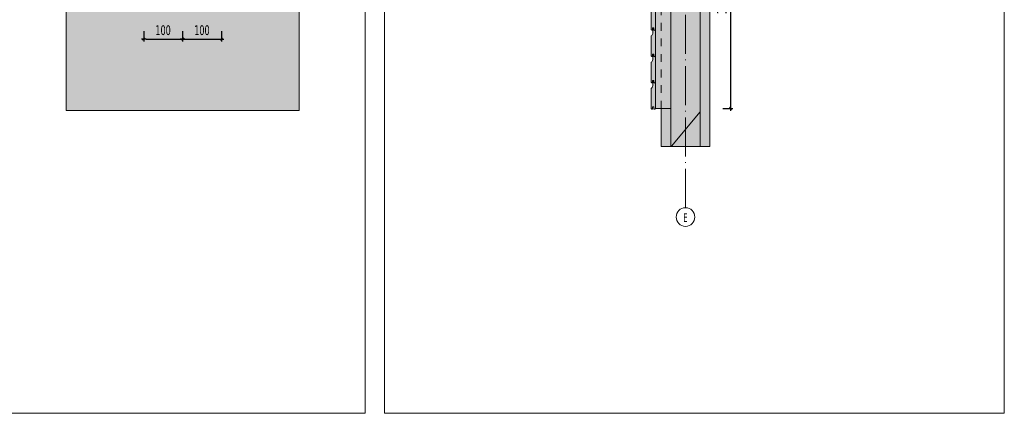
# Model space of a CAD drawing. Header units: millimetres. Extents: x 1567 to 2756, y -116 to 725.
# Tile 221 of 256: x 1962 to 2215, y 468 to 570. Entities that reach past the tile are written whole.
import ezdxf

# ---------------------------------------------------------------- set-up
doc = ezdxf.new("R2010")
doc.units = ezdxf.units.MM
doc.linetypes.add('CADWORK_3', pattern=[4, 2, -2])
doc.linetypes.add('CADWORK_5', pattern=[13.2, 10, -1.5, 0.2, -1.5])
for name, color, linetype in [('Ech.1_10', 7, 'Continuous'), ('Ech.1_100', 7, 'Continuous'), ('Ech.1_20', 7, 'Continuous')]:
    doc.layers.add(name, color=color, linetype=linetype)
doc.styles.add('tahoma-', font='txt', dxfattribs={"height": 1})
doc.styles.add('tahoma-z-r', font='txt', dxfattribs={"width": 0.704918})
doc.dimstyles.new('ISO-25', dxfattribs={"dimtxt": 2.5, "dimasz": 2.5, "dimexe": 1.25, "dimexo": 0.625, "dimtad": 1, "dimtxsty": 'Standard', "dimcen": 2.5, "dimadec": 0, "dimazin": 0, "dimtfac": 1, "dimtmove": 0, "dimatfit": 3, "dimfxl": 1, "dimarcsym": 0})

# ---------------------------------------------------------------- blocks, each defined once
blk = doc.blocks.new('cw-dimension-symbol2')
at = {"color": 0, "linetype": 'Continuous', "lineweight": -2}
for p, q in [((-1, 0), (1, 0)), ((-0.5, -0.5), (0.5, 0.5))]:
    blk.add_line(p, q, dxfattribs=at)
blk = doc.blocks.new('*D249')
at = {"layer": 'Defpoints', "color": 0}
for p in [(1993.61, 566.68), (2003.61, 566.68), (2003.61, 564.68)]:
    blk.add_point(p, dxfattribs=at)
at = {"layer": 'Ech.1_10', "color": 0, "linetype": 'Continuous', "lineweight": -2}
for p, q in [((1993.61, 566.68), (1993.61, 564.08)), ((2003.61, 566.68), (2003.61, 564.08)), ((1994.21, 564.68), (2003.01, 564.68))]:
    blk.add_line(p, q, dxfattribs=at)
at = {"layer": 'Ech.1_10', "color": 0, "lineweight": -2, "xscale": 0.6000000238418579, "yscale": 0.6000000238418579, "zscale": 0.6000000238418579, "rotation": 180}
blk.add_blockref('cw-dimension-symbol2', (1993.61, 564.68), dxfattribs=at)
at = {"layer": 'Ech.1_10', "color": 0, "lineweight": -2, "xscale": 0.6000000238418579, "yscale": 0.6000000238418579, "zscale": 0.6000000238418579}
blk.add_blockref('cw-dimension-symbol2', (2003.61, 564.68), dxfattribs=at)
at = {"layer": 'Ech.1_10', "color": 7, "linetype": 'Continuous', "lineweight": 5, "insert": (1998.61, 566.93), "char_height": 2.5, "attachment_point": 5, "style": 'tahoma-z-r'}
blk.add_mtext('100', dxfattribs=at)
blk = doc.blocks.new('*D250')
at = {"layer": 'Defpoints', "color": 0}
for p in [(2003.61, 566.68), (2013.61, 566.68), (2013.61, 564.68)]:
    blk.add_point(p, dxfattribs=at)
at = {"layer": 'Ech.1_10', "color": 0, "linetype": 'Continuous', "lineweight": -2}
for p, q in [((2003.61, 566.68), (2003.61, 564.08)), ((2013.61, 566.68), (2013.61, 564.08)), ((2004.21, 564.68), (2013.01, 564.68))]:
    blk.add_line(p, q, dxfattribs=at)
at = {"layer": 'Ech.1_10', "color": 0, "lineweight": -2, "xscale": 0.6000000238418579, "yscale": 0.6000000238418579, "zscale": 0.6000000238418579, "rotation": 180}
blk.add_blockref('cw-dimension-symbol2', (2003.61, 564.68), dxfattribs=at)
at = {"layer": 'Ech.1_10', "color": 0, "lineweight": -2, "xscale": 0.6000000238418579, "yscale": 0.6000000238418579, "zscale": 0.6000000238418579}
blk.add_blockref('cw-dimension-symbol2', (2013.61, 564.68), dxfattribs=at)
at = {"layer": 'Ech.1_10', "color": 7, "linetype": 'Continuous', "lineweight": 5, "insert": (2008.61, 566.93), "char_height": 2.5, "attachment_point": 5, "style": 'tahoma-z-r'}
blk.add_mtext('100', dxfattribs=at)
blk = doc.blocks.new('*D255')
at = {"layer": 'Defpoints', "color": 0}
for p in [(2142.73, 600.52), (2142.73, 546.82), (2144.73, 546.82)]:
    blk.add_point(p, dxfattribs=at)
at = {"layer": 'Ech.1_20', "color": 0, "linetype": 'Continuous', "lineweight": -2}
for p, q in [((2142.73, 600.52), (2145.33, 600.52)), ((2144.73, 599.92), (2144.73, 547.42)), ((2142.73, 546.82), (2145.33, 546.82))]:
    blk.add_line(p, q, dxfattribs=at)
at = {"layer": 'Ech.1_20', "color": 0, "lineweight": -2, "xscale": 0.6000000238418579, "yscale": 0.6000000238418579, "zscale": 0.6000000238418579}
for p, rotation in [((2144.73, 600.52), 90), ((2144.73, 546.82), 270)]:
    blk.add_blockref('cw-dimension-symbol2', p, dxfattribs=dict(at, rotation=rotation))
at = {"layer": 'Ech.1_20', "color": 7, "linetype": 'Continuous', "lineweight": 5, "insert": (2142.48, 573.67), "char_height": 2.5, "attachment_point": 5, "rotation": 90, "style": 'tahoma-z-r'}
blk.add_mtext('1075', dxfattribs=at)

msp = doc.modelspace()

# ---------------------------------------------------------------- hatches: boundary and pattern name
at = {"layer": 'Ech.1_10', "linetype": 'Continuous', "lineweight": 5, "true_color": 0xf3f3f3, "transparency": 33554687}
msp.add_hatch(color=7, dxfattribs=at).paths.add_polyline_path([(1973.614, 546.306), (2033.614, 546.306), (2033.614, 576.306), (1973.614, 576.306), (1973.614, 546.306)])
at = {"layer": 'Ech.1_20', "linetype": 'Continuous', "lineweight": 5, "true_color": 0xdcdcdc, "transparency": 33554687}
for points in [[(2134.386, 606.171), (2136.886, 606.171), (2136.886, 537.049), (2139.386, 537.049), (2139.386, 646.171), (2134.386, 646.171), (2134.386, 606.171)], [(2129.386, 546.821), (2126.886, 546.821), (2126.886, 537.049), (2129.386, 537.049), (2129.386, 546.821)]]:
    msp.add_hatch(color=254, dxfattribs=at).paths.add_polyline_path(points)
at = {"layer": 'Ech.1_20', "linetype": 'Continuous', "lineweight": 5, "transparency": 33554687}
h = msp.add_hatch(dxfattribs=at)
h.set_pattern_fill('CDWK_201', color=36, scale=0.4, angle=90, style=0, pattern_type=2)
h.set_pattern_definition([(90, (2129.386, 546.732), (-4, -3e-08), [0.17856, -0.48811]), (180, (2128.8274, 546.1546), (1e-08, -1.333333), [0.108185, -3.891815]), (180, (2126.0525, 546.8213), (1e-08, -1.333333), [0.108185, -3.891815]), (194.93247, (2128.5762, 547.47208), (-3.9999809, -1.3334064), [2.463856, -18.23504]), (165.06754, (2128.5762, 547.50386), (3.9999809, -1.3334063), [2.463856, -18.23504]), (105.2551, (2129.38587, 546.91058), (-3e-08, -1.3333332), [0.18122, -15.02112]), (254.7449, (2129.38587, 546.73202), (2e-07, -1.3333332), [0.18122, -15.02112]), (105.2551, (2125.43356, 547.22386), (-3e-08, -1.3333332), [0.18122, -15.02112]), (74.7449, (2125.38587, 547.57725), (-5e-08, 1.3333332), [0.18122, -15.02112]), (120.9638, (2129.3382, 547.0854), (2e-08, -1.3333335), [0.174095, -7.60051]), (239.0362, (2129.3382, 546.5562), (-9e-08, -1.3333335), [0.174095, -7.60051]), (120.9638, (2125.5231, 547.0746), (2e-08, -1.3333335), [0.174095, -7.60051]), (59.0362, (2125.43356, 547.7521), (-8e-10, 1.3333335), [0.174095, -7.60051]), (135, (2129.2486, 547.2347), (1e-08, -1.333334), [0.14805, -5.5088]), (225, (2129.2486, 546.4079), (1e-08, -1.333334), [0.14805, -5.5088]), (135, (2125.6278, 546.9699), (1e-08, -1.333334), [0.14805, -5.5088]), (45, (2125.5231, 547.9014), (-1e-08, 1.333334), [0.14805, -5.5088]), (146.31, (2129.1439, 547.3394), (2e-07, -1.333333), [0.15529, -4.65211]), (213.69, (2129.1439, 546.3032), (-2e-07, -1.333333), [0.15529, -4.65211]), (146.31, (2125.757, 546.8837), (2e-07, -1.333333), [0.15529, -4.65211]), (33.69, (2125.6278, 548.006), (1e-07, 1.333333), [0.15529, -4.65211]), (161.565, (2129.0147, 547.4255), (8e-08, -1.333334), [0.19746, -4.01891]), (198.435, (2129.0147, 546.2171), (-6e-08, -1.333334), [0.19746, -4.01891]), (161.565, (2125.9444, 546.8213), (8e-08, -1.333334), [0.19746, -4.01891]), (18.435, (2125.757, 548.0922), (6e-08, 1.333334), [0.19746, -4.01891]), (173.6598, (2128.7192, 546.15464), (8.0000005, -1.3333337), [0.14389, -11.92996]), (186.3402, (2128.7192, 547.48797), (-8.0000005, -1.3333338), [0.14389, -11.92996]), (353.6598, (2126.05254, 546.8213), (-8.000001, 1.3333315), [0.14389, -11.92996]), (6.3402, (2126.05254, 546.8213), (8.0000005, 1.3333338), [0.14389, -11.92996])])
h.paths.add_polyline_path([(2129.386, 546.821), (2129.386, 600.521), (2125.386, 600.521), (2125.386, 546.821), (2129.386, 546.821)])
at = {"layer": 'Ech.1_20', "linetype": 'Continuous', "lineweight": 5, "true_color": 0xf3f3f3, "transparency": 33554687}
msp.add_hatch(color=7, dxfattribs=at).paths.add_polyline_path([(2129.386, 537.049), (2136.886, 537.049), (2136.886, 598.671), (2129.386, 598.671), (2129.386, 537.049)])
at = {"layer": 'Ech.1_20', "linetype": 'Continuous', "lineweight": 5, "transparency": 33554687}
h = msp.add_hatch(dxfattribs=at)
h.set_pattern_fill('AR-CONC', scale=0.75, style=0)
h.set_pattern_definition([(50, (2129.39, 537.05), (136.64, -11.95), [14.29, -157.16]), (355, (2129.39, 537.05), (-26.43, 143.29), [11.43, -125.73]), (100.45, (2140.77, 536.05), (110.2, 131.34), [12.14, -133.57]), (46.18, (2129.39, 575.15), (203.31, -31.53), [21.43, -235.74]), (96.64, (2146.33, 572.52), (178.05, 185.57), [18.21, -200.35]), (351.18, (2129.39, 575.15), (178.05, 185.57), [17.14, -188.6]), (21, (2148.44, 565.62), (113.71, -76.7), [14.29, -157.16]), (326, (2148.44, 565.62), (46.35, 138.14), [11.43, -125.73]), (71.45, (2157.91, 559.23), (160.06, 61.44), [12.14, -133.57]), (37.5, (2129.386, 537.05), (2.316, 63.416), [0, -124.206, 0, -127.635, 0, -126.206]), (7.5, (2129.386, 537.05), (50.115, 75.135), [0, -72.771, 0, -121.349, 0, -48.101]), (327.5, (2086.904, 537.05), (101.693, -4.297), [0, -47.625, 0, -148.59, 0, -197.167]), (317.5, (2067.85, 537.05), (111.1, 19.07), [0, -61.912, 0, -98.68, 0, -140.018])])
h.paths.add_polyline_path([(2129.386, 537.049), (2136.886, 537.049), (2136.886, 598.671), (2129.386, 598.671), (2129.386, 537.049)])
at = {"layer": 'Ech.1_20', "linetype": 'Continuous', "lineweight": 5, "true_color": 0xeae1d7, "transparency": 33554687}
for points in [[(2124.436, 566.921), (2124.661, 566.921), (2124.661, 567.521), (2125.011, 567.521), (2125.011, 566.921), (2125.236, 566.921), (2125.386, 567.071), (2125.386, 573.521), (2125.236, 573.671), (2124.986, 573.671), (2124.986, 574.221), (2124.686, 574.221), (2124.686, 572.885, -0.2781793), (2124.286, 572.221), (2124.286, 567.071), (2124.436, 566.921)], [(2124.436, 560.171), (2124.661, 560.171), (2124.661, 560.771), (2125.011, 560.771), (2125.011, 560.171), (2125.236, 560.171), (2125.386, 560.321), (2125.386, 566.771), (2125.236, 566.921), (2124.986, 566.921), (2124.986, 567.471), (2124.686, 567.471), (2124.686, 566.135, -0.2781793), (2124.286, 565.471), (2124.286, 560.321), (2124.436, 560.171)], [(2124.436, 553.421), (2124.661, 553.421), (2124.661, 554.021), (2125.011, 554.021), (2125.011, 553.421), (2125.236, 553.421), (2125.386, 553.571), (2125.386, 560.021), (2125.236, 560.171), (2124.986, 560.171), (2124.986, 560.721), (2124.686, 560.721), (2124.686, 559.385, -0.2781793), (2124.286, 558.721), (2124.286, 553.571), (2124.436, 553.421)], [(2124.436, 546.671), (2124.661, 546.671), (2124.661, 547.271), (2125.011, 547.271), (2125.011, 546.671), (2125.236, 546.671), (2125.386, 546.821), (2125.386, 553.271), (2125.236, 553.421), (2124.986, 553.421), (2124.986, 553.971), (2124.686, 553.971), (2124.686, 552.635, -0.2781793), (2124.286, 551.971), (2124.286, 546.821), (2124.436, 546.671)]]:
    msp.add_hatch(color=254, dxfattribs=at).paths.add_polyline_path(points)

# ---------------------------------------------------------------- linework, layer by layer
at = {"layer": 'Ech.1_10', "color": 7, "linetype": 'Continuous', "lineweight": 5}
for points in [[(1841.822, 719.38), (1841.822, 468.441), (2050.63, 468.441), (2050.63, 719.38), (1841.822, 719.38)], [(1973.614, 546.306), (2033.614, 546.306), (2033.614, 576.306), (1973.614, 576.306), (1973.614, 546.306)]]:
    msp.add_lwpolyline(points, close=True, dxfattribs=at)
at = {"layer": 'Ech.1_100', "color": 7, "linetype": 'Continuous', "lineweight": 5}
msp.add_lwpolyline([(2215.221, 468.441), (2215.221, 719.38), (2055.615, 719.38), (2055.615, 468.441), (2215.221, 468.441)], close=True, dxfattribs=at)
at = {"layer": 'Ech.1_20', "color": 7, "linetype": 'CADWORK_5', "lineweight": 5}
msp.add_lwpolyline([(2133.136, 521.308), (2133.136, 682.408)], dxfattribs=at)
at = {"layer": 'Ech.1_20', "color": 7, "linetype": 'Continuous', "lineweight": 5}
for points in [[(2134.386, 606.171), (2136.886, 606.171), (2136.886, 537.049), (2139.386, 537.049), (2139.386, 646.171), (2134.386, 646.171), (2134.386, 606.171)], [(2129.386, 546.821), (2129.386, 600.521), (2125.386, 600.521), (2125.386, 546.821), (2129.386, 546.821)], [(2129.386, 537.049), (2136.886, 537.049), (2136.886, 598.671), (2129.386, 598.671), (2129.386, 537.049)], [(2129.386, 546.821), (2126.886, 546.821), (2126.886, 537.049), (2129.386, 537.049), (2129.386, 546.821)]]:
    msp.add_lwpolyline(points, close=True, dxfattribs=at)
at = {"layer": 'Ech.1_20', "color": 9, "linetype": 'CADWORK_3', "lineweight": 5}
msp.add_lwpolyline([(2126.886, 546.821), (2126.886, 600.521)], dxfattribs=at)
at = {"layer": 'Ech.1_20', "color": 7, "linetype": 'Continuous', "lineweight": 5}
for points in [[(2124.436, 566.921), (2124.661, 566.921), (2124.661, 567.521), (2125.011, 567.521), (2125.011, 566.921), (2125.236, 566.921), (2125.386, 567.071), (2125.386, 573.521), (2125.236, 573.671), (2124.986, 573.671), (2124.986, 574.221), (2124.686, 574.221), (2124.686, 572.885, -0.2781793), (2124.286, 572.221), (2124.286, 567.071), (2124.436, 566.921)], [(2124.436, 560.171), (2124.661, 560.171), (2124.661, 560.771), (2125.011, 560.771), (2125.011, 560.171), (2125.236, 560.171), (2125.386, 560.321), (2125.386, 566.771), (2125.236, 566.921), (2124.986, 566.921), (2124.986, 567.471), (2124.686, 567.471), (2124.686, 566.135, -0.2781793), (2124.286, 565.471), (2124.286, 560.321), (2124.436, 560.171)], [(2124.436, 553.421), (2124.661, 553.421), (2124.661, 554.021), (2125.011, 554.021), (2125.011, 553.421), (2125.236, 553.421), (2125.386, 553.571), (2125.386, 560.021), (2125.236, 560.171), (2124.986, 560.171), (2124.986, 560.721), (2124.686, 560.721), (2124.686, 559.385, -0.2781793), (2124.286, 558.721), (2124.286, 553.571), (2124.436, 553.421)], [(2124.436, 546.671), (2124.661, 546.671), (2124.661, 547.271), (2125.011, 547.271), (2125.011, 546.671), (2125.236, 546.671), (2125.386, 546.821), (2125.386, 553.271), (2125.236, 553.421), (2124.986, 553.421), (2124.986, 553.971), (2124.686, 553.971), (2124.686, 552.635, -0.2781793), (2124.286, 551.971), (2124.286, 546.821), (2124.436, 546.671)]]:
    msp.add_lwpolyline(points, format="xyb", close=True, dxfattribs=at)

# ---------------------------------------------------------------- dimensions: what is measured, and where the dimension line sits
at = {"layer": 'Ech.1_10', "color": 7, "linetype": 'Continuous', "lineweight": 5}
for base, p1, p2, picture, middle in [((2003.614, 564.678), (1993.614, 566.678), (2003.614, 566.678), '*D249', (1998.614, 566.928)), ((2013.614, 564.678), (2003.614, 566.678), (2013.614, 566.678), '*D250', (2008.614, 566.928))]:
    dim = msp.add_linear_dim(base=base, p1=p1, p2=p2, angle=0, text='100', dimstyle='ISO-25', override={"dimtxt": 2.5, "dimasz": 0.6, "dimexe": 0.6, "dimexo": 0, "dimgap": 0, "dimdec": 0, "dimlfac": 1, "dimtxsty": 'tahoma-z-r', "dimblk": 'cw-dimension-symbol2', "dimclrt": 7, "dimtmove": 2}, dxfattribs=at)
    dim.commit()
    dim.dimension.update_dxf_attribs({"geometry": picture, "text_midpoint": middle, "dimtype": 161})
at = {"layer": 'Ech.1_20', "color": 7, "linetype": 'Continuous', "lineweight": 5}
dim = msp.add_linear_dim(base=(2144.73, 546.821), p1=(2142.73, 600.521), p2=(2142.73, 546.821), angle=270, text='1075', dimstyle='ISO-25', override={"dimtxt": 2.5, "dimasz": 0.6, "dimexe": 0.6, "dimexo": 0, "dimgap": 0, "dimdec": 0, "dimlfac": 1, "dimtxsty": 'tahoma-z-r', "dimblk": 'cw-dimension-symbol2', "dimclrt": 7, "dimtmove": 2}, dxfattribs=at)
dim.commit()
dim.dimension.update_dxf_attribs({"geometry": '*D255', "text_midpoint": (2142.48, 573.671), "dimtype": 161, "text_rotation": 90})

# ---------------------------------------------------------------- next in the draw order: wipeouts: each hides what was drawn before it
at = {"linetype": 'Continuous'}
msp.add_wipeout([(2133.136, 516.508), (2133.151, 516.508), (2133.166, 516.508), (2133.181, 516.509), (2133.196, 516.509), (2133.211, 516.509), (2133.226, 516.51), (2133.241, 516.511), (2133.256, 516.511), (2133.272, 516.512), (2133.287, 516.513), (2133.302, 516.514), (2133.317, 516.515), (2133.332, 516.516), (2133.347, 516.518), (2133.362, 516.519), (2133.377, 516.52), (2133.392, 516.522), (2133.407, 516.524), (2133.422, 516.525), (2133.437, 516.527), (2133.452, 516.529), (2133.467, 516.531), (2133.482, 516.533), (2133.496, 516.536), (2133.511, 516.538), (2133.526, 516.54), (2133.541, 516.543), (2133.556, 516.545), (2133.571, 516.548), (2133.586, 516.551), (2133.6, 516.554), (2133.615, 516.557), (2133.63, 516.56), (2133.645, 516.563), (2133.659, 516.566), (2133.674, 516.569), (2133.689, 516.573), (2133.703, 516.576), (2133.718, 516.58), (2133.733, 516.584), (2133.747, 516.587), (2133.762, 516.591), (2133.776, 516.595), (2133.791, 516.599), (2133.805, 516.604), (2133.82, 516.608), (2133.834, 516.612), (2133.849, 516.617), (2133.863, 516.621), (2133.878, 516.626), (2133.892, 516.63), (2133.906, 516.635), (2133.92, 516.64), (2133.935, 516.645), (2133.949, 516.65), (2133.963, 516.655), (2133.977, 516.661), (2133.991, 516.666), (2134.005, 516.671), (2134.019, 516.677), (2134.033, 516.682), (2134.047, 516.688), (2134.061, 516.694), (2134.075, 516.7), (2134.089, 516.706), (2134.103, 516.712), (2134.117, 516.718), (2134.13, 516.724), (2134.144, 516.73), (2134.158, 516.737), (2134.171, 516.743), (2134.185, 516.75), (2134.198, 516.756), (2134.212, 516.763), (2134.225, 516.77), (2134.239, 516.777), (2134.252, 516.784), (2134.266, 516.791), (2134.279, 516.798), (2134.292, 516.805), (2134.305, 516.812), (2134.318, 516.82), (2134.332, 516.827), (2134.345, 516.835), (2134.358, 516.842), (2134.371, 516.85), (2134.383, 516.858), (2134.396, 516.866), (2134.409, 516.874), (2134.422, 516.882), (2134.435, 516.89), (2134.447, 516.898), (2134.46, 516.906), (2134.472, 516.915), (2134.485, 516.923), (2134.497, 516.932), (2134.51, 516.94), (2134.522, 516.949), (2134.534, 516.958), (2134.547, 516.967), (2134.559, 516.976), (2134.571, 516.985), (2134.583, 516.994), (2134.595, 517.003), (2134.607, 517.012), (2134.619, 517.021), (2134.631, 517.031), (2134.642, 517.04), (2134.654, 517.049), (2134.666, 517.059), (2134.677, 517.069), (2134.689, 517.078), (2134.7, 517.088), (2134.712, 517.098), (2134.723, 517.108), (2134.734, 517.118), (2134.746, 517.128), (2134.757, 517.138), (2134.768, 517.148), (2134.779, 517.159), (2134.79, 517.169), (2134.801, 517.18), (2134.811, 517.19), (2134.822, 517.201), (2134.833, 517.211), (2134.844, 517.222), (2134.854, 517.233), (2134.865, 517.243), (2134.875, 517.254), (2134.885, 517.265), (2134.896, 517.276), (2134.906, 517.287), (2134.916, 517.299), (2134.926, 517.31), (2134.936, 517.321), (2134.946, 517.332), (2134.956, 517.344), (2134.966, 517.355), (2134.975, 517.367), (2134.985, 517.378), (2134.995, 517.39), (2135.004, 517.402), (2135.014, 517.414), (2135.023, 517.425), (2135.032, 517.437), (2135.041, 517.449), (2135.051, 517.461), (2135.06, 517.473), (2135.069, 517.485), (2135.078, 517.498), (2135.086, 517.51), (2135.095, 517.522), (2135.104, 517.534), (2135.112, 517.547), (2135.121, 517.559), (2135.129, 517.572), (2135.138, 517.584), (2135.146, 517.597), (2135.154, 517.61), (2135.162, 517.622), (2135.17, 517.635), (2135.178, 517.648), (2135.186, 517.661), (2135.194, 517.674), (2135.202, 517.687), (2135.209, 517.7), (2135.217, 517.713), (2135.224, 517.726), (2135.232, 517.739), (2135.239, 517.752), (2135.246, 517.765), (2135.253, 517.779), (2135.26, 517.792), (2135.267, 517.805), (2135.274, 517.819), (2135.281, 517.832), (2135.288, 517.846), (2135.294, 517.859), (2135.301, 517.873), (2135.307, 517.886), (2135.314, 517.9), (2135.32, 517.914), (2135.326, 517.928), (2135.332, 517.941), (2135.338, 517.955), (2135.344, 517.969), (2135.35, 517.983), (2135.356, 517.997), (2135.362, 518.011), (2135.367, 518.025), (2135.373, 518.039), (2135.378, 518.053), (2135.384, 518.067), (2135.389, 518.081), (2135.394, 518.095), (2135.399, 518.109), (2135.404, 518.124), (2135.409, 518.138), (2135.414, 518.152), (2135.418, 518.167), (2135.423, 518.181), (2135.428, 518.195), (2135.432, 518.21), (2135.436, 518.224), (2135.441, 518.239), (2135.445, 518.253), (2135.449, 518.268), (2135.453, 518.282), (2135.457, 518.297), (2135.46, 518.311), (2135.464, 518.326), (2135.468, 518.341), (2135.471, 518.355), (2135.475, 518.37), (2135.478, 518.385), (2135.481, 518.399), (2135.484, 518.414), (2135.488, 518.429), (2135.49, 518.444), (2135.493, 518.459), (2135.496, 518.473), (2135.499, 518.488), (2135.501, 518.503), (2135.504, 518.518), (2135.506, 518.533), (2135.509, 518.548), (2135.511, 518.563), (2135.513, 518.578), (2135.515, 518.593), (2135.517, 518.607), (2135.519, 518.622), (2135.521, 518.637), (2135.522, 518.652), (2135.524, 518.667), (2135.525, 518.682), (2135.527, 518.697), (2135.528, 518.712), (2135.529, 518.727), (2135.53, 518.743), (2135.531, 518.758), (2135.532, 518.773), (2135.533, 518.788), (2135.534, 518.803), (2135.534, 518.818), (2135.535, 518.833), (2135.535, 518.848), (2135.535, 518.863), (2135.536, 518.878), (2135.536, 518.893), (2135.536, 518.908), (2135.536, 518.923), (2135.536, 518.938), (2135.535, 518.954), (2135.535, 518.969), (2135.535, 518.984), (2135.534, 518.999), (2135.534, 519.014), (2135.533, 519.029), (2135.532, 519.044), (2135.531, 519.059), (2135.53, 519.074), (2135.529, 519.089), (2135.528, 519.104), (2135.527, 519.119), (2135.525, 519.134), (2135.524, 519.149), (2135.522, 519.164), (2135.521, 519.179), (2135.519, 519.194), (2135.517, 519.209), (2135.515, 519.224), (2135.513, 519.239), (2135.511, 519.254), (2135.509, 519.269), (2135.506, 519.284), (2135.504, 519.299), (2135.501, 519.313), (2135.499, 519.328), (2135.496, 519.343), (2135.493, 519.358), (2135.49, 519.373), (2135.488, 519.388), (2135.484, 519.402), (2135.481, 519.417), (2135.478, 519.432), (2135.475, 519.447), (2135.471, 519.461), (2135.468, 519.476), (2135.464, 519.491), (2135.46, 519.505), (2135.457, 519.52), (2135.453, 519.534), (2135.449, 519.549), (2135.445, 519.563), (2135.441, 519.578), (2135.436, 519.592), (2135.432, 519.607), (2135.428, 519.621), (2135.423, 519.636), (2135.418, 519.65), (2135.414, 519.664), (2135.409, 519.679), (2135.404, 519.693), (2135.399, 519.707), (2135.394, 519.721), (2135.389, 519.735), (2135.384, 519.75), (2135.378, 519.764), (2135.373, 519.778), (2135.367, 519.792), (2135.362, 519.806), (2135.356, 519.82), (2135.35, 519.834), (2135.344, 519.848), (2135.338, 519.861), (2135.332, 519.875), (2135.326, 519.889), (2135.32, 519.903), (2135.314, 519.916), (2135.307, 519.93), (2135.301, 519.944), (2135.294, 519.957), (2135.288, 519.971), (2135.281, 519.984), (2135.274, 519.998), (2135.267, 520.011), (2135.26, 520.025), (2135.253, 520.038), (2135.246, 520.051), (2135.239, 520.064), (2135.232, 520.078), (2135.224, 520.091), (2135.217, 520.104), (2135.209, 520.117), (2135.202, 520.13), (2135.194, 520.143), (2135.186, 520.156), (2135.178, 520.169), (2135.17, 520.181), (2135.162, 520.194), (2135.154, 520.207), (2135.146, 520.22), (2135.138, 520.232), (2135.129, 520.245), (2135.121, 520.257), (2135.112, 520.27), (2135.104, 520.282), (2135.095, 520.294), (2135.086, 520.307), (2135.078, 520.319), (2135.069, 520.331), (2135.06, 520.343), (2135.051, 520.355), (2135.041, 520.367), (2135.032, 520.379), (2135.023, 520.391), (2135.014, 520.403), (2135.004, 520.415), (2134.995, 520.426), (2134.985, 520.438), (2134.975, 520.45), (2134.966, 520.461), (2134.956, 520.473), (2134.946, 520.484), (2134.936, 520.495), (2134.926, 520.507), (2134.916, 520.518), (2134.906, 520.529), (2134.896, 520.54), (2134.885, 520.551), (2134.875, 520.562), (2134.865, 520.573), (2134.854, 520.584), (2134.844, 520.595), (2134.833, 520.605), (2134.822, 520.616), (2134.811, 520.627), (2134.801, 520.637), (2134.79, 520.647), (2134.779, 520.658), (2134.768, 520.668), (2134.757, 520.678), (2134.746, 520.688), (2134.734, 520.699), (2134.723, 520.709), (2134.712, 520.718), (2134.7, 520.728), (2134.689, 520.738), (2134.677, 520.748), (2134.666, 520.757), (2134.654, 520.767), (2134.642, 520.777), (2134.631, 520.786), (2134.619, 520.795), (2134.607, 520.805), (2134.595, 520.814), (2134.583, 520.823), (2134.571, 520.832), (2134.559, 520.841), (2134.547, 520.85), (2134.534, 520.859), (2134.522, 520.867), (2134.51, 520.876), (2134.497, 520.885), (2134.485, 520.893), (2134.472, 520.902), (2134.46, 520.91), (2134.447, 520.918), (2134.435, 520.927), (2134.422, 520.935), (2134.409, 520.943), (2134.396, 520.951), (2134.383, 520.959), (2134.371, 520.966), (2134.358, 520.974), (2134.345, 520.982), (2134.332, 520.989), (2134.318, 520.997), (2134.305, 521.004), (2134.292, 521.011), (2134.279, 521.019), (2134.266, 521.026), (2134.252, 521.033), (2134.239, 521.04), (2134.225, 521.047), (2134.212, 521.053), (2134.198, 521.06), (2134.185, 521.067), (2134.171, 521.073), (2134.158, 521.08), (2134.144, 521.086), (2134.13, 521.093), (2134.117, 521.099), (2134.103, 521.105), (2134.089, 521.111), (2134.075, 521.117), (2134.061, 521.123), (2134.047, 521.128), (2134.033, 521.134), (2134.019, 521.14), (2134.005, 521.145), (2133.991, 521.151), (2133.977, 521.156), (2133.963, 521.161), (2133.949, 521.166), (2133.935, 521.171), (2133.92, 521.176), (2133.906, 521.181), (2133.892, 521.186), (2133.878, 521.191), (2133.863, 521.195), (2133.849, 521.2), (2133.834, 521.204), (2133.82, 521.209), (2133.805, 521.213), (2133.791, 521.217), (2133.776, 521.221), (2133.762, 521.225), (2133.747, 521.229), (2133.733, 521.233), (2133.718, 521.237), (2133.703, 521.24), (2133.689, 521.244), (2133.674, 521.247), (2133.659, 521.25), (2133.645, 521.254), (2133.63, 521.257), (2133.615, 521.26), (2133.6, 521.263), (2133.586, 521.266), (2133.571, 521.269), (2133.556, 521.271), (2133.541, 521.274), (2133.526, 521.276), (2133.511, 521.279), (2133.496, 521.281), (2133.482, 521.283), (2133.467, 521.285), (2133.452, 521.287), (2133.437, 521.289), (2133.422, 521.291), (2133.407, 521.293), (2133.392, 521.295), (2133.377, 521.296), (2133.362, 521.298), (2133.347, 521.299), (2133.332, 521.3), (2133.317, 521.301), (2133.302, 521.303), (2133.287, 521.304), (2133.272, 521.304), (2133.256, 521.305), (2133.241, 521.306), (2133.226, 521.307), (2133.211, 521.307), (2133.196, 521.308), (2133.181, 521.308), (2133.166, 521.308), (2133.151, 521.308), (2133.136, 521.308), (2133.121, 521.308), (2133.106, 521.308), (2133.091, 521.308), (2133.076, 521.308), (2133.06, 521.307), (2133.045, 521.307), (2133.03, 521.306), (2133.015, 521.305), (2133, 521.304), (2132.985, 521.304), (2132.97, 521.303), (2132.955, 521.301), (2132.94, 521.3), (2132.925, 521.299), (2132.91, 521.298), (2132.895, 521.296), (2132.88, 521.295), (2132.865, 521.293), (2132.85, 521.291), (2132.835, 521.289), (2132.82, 521.287), (2132.805, 521.285), (2132.79, 521.283), (2132.775, 521.281), (2132.76, 521.279), (2132.746, 521.276), (2132.731, 521.274), (2132.716, 521.271), (2132.701, 521.269), (2132.686, 521.266), (2132.671, 521.263), (2132.657, 521.26), (2132.642, 521.257), (2132.627, 521.254), (2132.612, 521.25), (2132.598, 521.247), (2132.583, 521.244), (2132.568, 521.24), (2132.554, 521.237), (2132.539, 521.233), (2132.524, 521.229), (2132.51, 521.225), (2132.495, 521.221), (2132.481, 521.217), (2132.466, 521.213), (2132.452, 521.209), (2132.437, 521.204), (2132.423, 521.2), (2132.409, 521.195), (2132.394, 521.191), (2132.38, 521.186), (2132.366, 521.181), (2132.351, 521.176), (2132.337, 521.171), (2132.323, 521.166), (2132.309, 521.161), (2132.295, 521.156), (2132.28, 521.151), (2132.266, 521.145), (2132.252, 521.14), (2132.238, 521.134), (2132.224, 521.128), (2132.21, 521.123), (2132.197, 521.117), (2132.183, 521.111), (2132.169, 521.105), (2132.155, 521.099), (2132.141, 521.093), (2132.128, 521.086), (2132.114, 521.08), (2132.1, 521.073), (2132.087, 521.067), (2132.073, 521.06), (2132.06, 521.053), (2132.046, 521.047), (2132.033, 521.04), (2132.02, 521.033), (2132.006, 521.026), (2131.993, 521.019), (2131.98, 521.011), (2131.966, 521.004), (2131.953, 520.997), (2131.94, 520.989), (2131.927, 520.982), (2131.914, 520.974), (2131.901, 520.966), (2131.888, 520.959), (2131.875, 520.951), (2131.863, 520.943), (2131.85, 520.935), (2131.837, 520.927), (2131.825, 520.918), (2131.812, 520.91), (2131.799, 520.902), (2131.787, 520.893), (2131.774, 520.885), (2131.762, 520.876), (2131.75, 520.867), (2131.737, 520.859), (2131.725, 520.85), (2131.713, 520.841), (2131.701, 520.832), (2131.689, 520.823), (2131.677, 520.814), (2131.665, 520.805), (2131.653, 520.795), (2131.641, 520.786), (2131.629, 520.777), (2131.618, 520.767), (2131.606, 520.757), (2131.594, 520.748), (2131.583, 520.738), (2131.571, 520.728), (2131.56, 520.718), (2131.549, 520.709), (2131.537, 520.699), (2131.526, 520.688), (2131.515, 520.678), (2131.504, 520.668), (2131.493, 520.658), (2131.482, 520.647), (2131.471, 520.637), (2131.46, 520.627), (2131.45, 520.616), (2131.439, 520.605), (2131.428, 520.595), (2131.418, 520.584), (2131.407, 520.573), (2131.397, 520.562), (2131.386, 520.551), (2131.376, 520.54), (2131.366, 520.529), (2131.356, 520.518), (2131.346, 520.507), (2131.336, 520.495), (2131.326, 520.484), (2131.316, 520.473), (2131.306, 520.461), (2131.296, 520.45), (2131.287, 520.438), (2131.277, 520.426), (2131.268, 520.415), (2131.258, 520.403), (2131.249, 520.391), (2131.24, 520.379), (2131.23, 520.367), (2131.221, 520.355), (2131.212, 520.343), (2131.203, 520.331), (2131.194, 520.319), (2131.185, 520.307), (2131.177, 520.294), (2131.168, 520.282), (2131.159, 520.27), (2131.151, 520.257), (2131.142, 520.245), (2131.134, 520.232), (2131.126, 520.22), (2131.118, 520.207), (2131.109, 520.194), (2131.101, 520.181), (2131.093, 520.169), (2131.086, 520.156), (2131.078, 520.143), (2131.07, 520.13), (2131.062, 520.117), (2131.055, 520.104), (2131.047, 520.091), (2131.04, 520.078), (2131.033, 520.064), (2131.026, 520.051), (2131.018, 520.038), (2131.011, 520.025), (2131.004, 520.011), (2130.997, 519.998), (2130.991, 519.984), (2130.984, 519.971), (2130.977, 519.957), (2130.971, 519.944), (2130.964, 519.93), (2130.958, 519.916), (2130.952, 519.903), (2130.945, 519.889), (2130.939, 519.875), (2130.933, 519.861), (2130.927, 519.848), (2130.921, 519.834), (2130.916, 519.82), (2130.91, 519.806), (2130.904, 519.792), (2130.899, 519.778), (2130.893, 519.764), (2130.888, 519.75), (2130.883, 519.735), (2130.878, 519.721), (2130.873, 519.707), (2130.868, 519.693), (2130.863, 519.679), (2130.858, 519.664), (2130.853, 519.65), (2130.849, 519.636), (2130.844, 519.621), (2130.84, 519.607), (2130.835, 519.592), (2130.831, 519.578), (2130.827, 519.563), (2130.823, 519.549), (2130.819, 519.534), (2130.815, 519.52), (2130.811, 519.505), (2130.808, 519.491), (2130.804, 519.476), (2130.8, 519.461), (2130.797, 519.447), (2130.794, 519.432), (2130.79, 519.417), (2130.787, 519.402), (2130.784, 519.388), (2130.781, 519.373), (2130.778, 519.358), (2130.776, 519.343), (2130.773, 519.328), (2130.77, 519.313), (2130.768, 519.299), (2130.765, 519.284), (2130.763, 519.269), (2130.761, 519.254), (2130.759, 519.239), (2130.757, 519.224), (2130.755, 519.209), (2130.753, 519.194), (2130.751, 519.179), (2130.75, 519.164), (2130.748, 519.149), (2130.747, 519.134), (2130.745, 519.119), (2130.744, 519.104), (2130.743, 519.089), (2130.742, 519.074), (2130.741, 519.059), (2130.74, 519.044), (2130.739, 519.029), (2130.738, 519.014), (2130.738, 518.999), (2130.737, 518.984), (2130.737, 518.969), (2130.736, 518.954), (2130.736, 518.938), (2130.736, 518.923), (2130.736, 518.908), (2130.736, 518.893), (2130.736, 518.878), (2130.736, 518.863), (2130.737, 518.848), (2130.737, 518.833), (2130.738, 518.818), (2130.738, 518.803), (2130.739, 518.788), (2130.74, 518.773), (2130.741, 518.758), (2130.742, 518.743), (2130.743, 518.727), (2130.744, 518.712), (2130.745, 518.697), (2130.747, 518.682), (2130.748, 518.667), (2130.75, 518.652), (2130.751, 518.637), (2130.753, 518.622), (2130.755, 518.607), (2130.757, 518.593), (2130.759, 518.578), (2130.761, 518.563), (2130.763, 518.548), (2130.765, 518.533), (2130.768, 518.518), (2130.77, 518.503), (2130.773, 518.488), (2130.776, 518.473), (2130.778, 518.459), (2130.781, 518.444), (2130.784, 518.429), (2130.787, 518.414), (2130.79, 518.399), (2130.794, 518.385), (2130.797, 518.37), (2130.8, 518.355), (2130.804, 518.341), (2130.808, 518.326), (2130.811, 518.311), (2130.815, 518.297), (2130.819, 518.282), (2130.823, 518.268), (2130.827, 518.253), (2130.831, 518.239), (2130.835, 518.224), (2130.84, 518.21), (2130.844, 518.195), (2130.849, 518.181), (2130.853, 518.167), (2130.858, 518.152), (2130.863, 518.138), (2130.868, 518.124), (2130.873, 518.109), (2130.878, 518.095), (2130.883, 518.081), (2130.888, 518.067), (2130.893, 518.053), (2130.899, 518.039), (2130.904, 518.025), (2130.91, 518.011), (2130.916, 517.997), (2130.921, 517.983), (2130.927, 517.969), (2130.933, 517.955), (2130.939, 517.941), (2130.945, 517.928), (2130.952, 517.914), (2130.958, 517.9), (2130.964, 517.886), (2130.971, 517.873), (2130.977, 517.859), (2130.984, 517.846), (2130.991, 517.832), (2130.997, 517.819), (2131.004, 517.805), (2131.011, 517.792), (2131.018, 517.779), (2131.026, 517.765), (2131.033, 517.752), (2131.04, 517.739), (2131.047, 517.726), (2131.055, 517.713), (2131.062, 517.7), (2131.07, 517.687), (2131.078, 517.674), (2131.086, 517.661), (2131.093, 517.648), (2131.101, 517.635), (2131.109, 517.622), (2131.118, 517.61), (2131.126, 517.597), (2131.134, 517.584), (2131.142, 517.572), (2131.151, 517.559), (2131.159, 517.547), (2131.168, 517.534), (2131.177, 517.522), (2131.185, 517.51), (2131.194, 517.498), (2131.203, 517.485), (2131.212, 517.473), (2131.221, 517.461), (2131.23, 517.449), (2131.24, 517.437), (2131.249, 517.425), (2131.258, 517.414), (2131.268, 517.402), (2131.277, 517.39), (2131.287, 517.378), (2131.296, 517.367), (2131.306, 517.355), (2131.316, 517.344), (2131.326, 517.332), (2131.336, 517.321), (2131.346, 517.31), (2131.356, 517.299), (2131.366, 517.287), (2131.376, 517.276), (2131.386, 517.265), (2131.397, 517.254), (2131.407, 517.243), (2131.418, 517.233), (2131.428, 517.222), (2131.439, 517.211), (2131.45, 517.201), (2131.46, 517.19), (2131.471, 517.18), (2131.482, 517.169), (2131.493, 517.159), (2131.504, 517.148), (2131.515, 517.138), (2131.526, 517.128), (2131.537, 517.118), (2131.549, 517.108), (2131.56, 517.098), (2131.571, 517.088), (2131.583, 517.078), (2131.594, 517.069), (2131.606, 517.059), (2131.618, 517.049), (2131.629, 517.04), (2131.641, 517.031), (2131.653, 517.021), (2131.665, 517.012), (2131.677, 517.003), (2131.689, 516.994), (2131.701, 516.985), (2131.713, 516.976), (2131.725, 516.967), (2131.737, 516.958), (2131.75, 516.949), (2131.762, 516.94), (2131.774, 516.932), (2131.787, 516.923), (2131.799, 516.915), (2131.812, 516.906), (2131.825, 516.898), (2131.837, 516.89), (2131.85, 516.882), (2131.863, 516.874), (2131.875, 516.866), (2131.888, 516.858), (2131.901, 516.85), (2131.914, 516.842), (2131.927, 516.835), (2131.94, 516.827), (2131.953, 516.82), (2131.966, 516.812), (2131.98, 516.805), (2131.993, 516.798), (2132.006, 516.791), (2132.02, 516.784), (2132.033, 516.777), (2132.046, 516.77), (2132.06, 516.763), (2132.073, 516.756), (2132.087, 516.75), (2132.1, 516.743), (2132.114, 516.737), (2132.128, 516.73), (2132.141, 516.724), (2132.155, 516.718), (2132.169, 516.712), (2132.183, 516.706), (2132.197, 516.7), (2132.21, 516.694), (2132.224, 516.688), (2132.238, 516.682), (2132.252, 516.677), (2132.266, 516.671), (2132.28, 516.666), (2132.295, 516.661), (2132.309, 516.655), (2132.323, 516.65), (2132.337, 516.645), (2132.351, 516.64), (2132.366, 516.635), (2132.38, 516.63), (2132.394, 516.626), (2132.409, 516.621), (2132.423, 516.617), (2132.437, 516.612), (2132.452, 516.608), (2132.466, 516.604), (2132.481, 516.599), (2132.495, 516.595), (2132.51, 516.591), (2132.524, 516.587), (2132.539, 516.584), (2132.554, 516.58), (2132.568, 516.576), (2132.583, 516.573), (2132.598, 516.569), (2132.612, 516.566), (2132.627, 516.563), (2132.642, 516.56), (2132.657, 516.557), (2132.671, 516.554), (2132.686, 516.551), (2132.701, 516.548), (2132.716, 516.545), (2132.731, 516.543), (2132.746, 516.54), (2132.76, 516.538), (2132.775, 516.536), (2132.79, 516.533), (2132.805, 516.531), (2132.82, 516.529), (2132.835, 516.527), (2132.85, 516.525), (2132.865, 516.524), (2132.88, 516.522), (2132.895, 516.52), (2132.91, 516.519), (2132.925, 516.518), (2132.94, 516.516), (2132.955, 516.515), (2132.97, 516.514), (2132.985, 516.513), (2133, 516.512), (2133.015, 516.511), (2133.03, 516.511), (2133.045, 516.51), (2133.06, 516.509), (2133.076, 516.509), (2133.091, 516.509), (2133.106, 516.508), (2133.121, 516.508)], dxfattribs=at).dxf.layer = 'Ech.1_20'

# ---------------------------------------------------------------- next in the draw order: linework, layer by layer
at = {"layer": 'Ech.1_20', "color": 7, "lineweight": 5}
msp.add_circle((2133.136, 518.908), 2.4, dxfattribs=at)

# ---------------------------------------------------------------- next in the draw order: texts
at = {"layer": 'Ech.1_20', "color": 7, "linetype": 'Continuous', "style": 'tahoma-', "width": 0.6}
msp.add_text('E', height=2.229, dxfattribs=at).set_placement((2132.587, 517.658))

doc.saveas('drawing.dxf')
